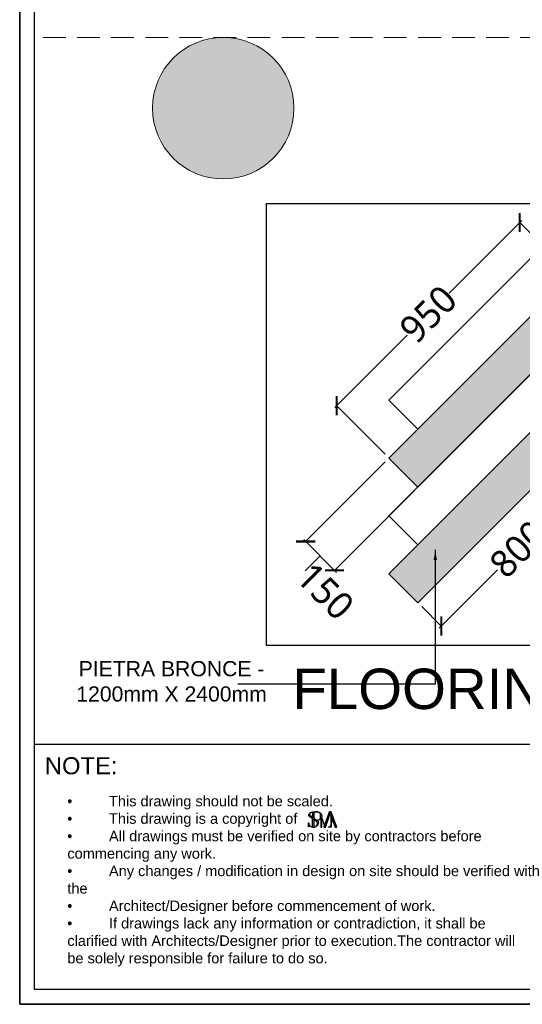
# Model space of a CAD drawing. Header units: millimetres. Extents: x 502444 to 745500, y -417645 to -375189.
# Tile 20 of 208: x 534303 to 539280, y -393956 to -384213. Entities that reach past the tile are written whole.
import ezdxf

# ---------------------------------------------------------------- set-up
doc = ezdxf.new("R2010")
doc.units = ezdxf.units.MM
doc.linetypes.add('DASHED', pattern=[0.75, 0.5, -0.25])
doc.layers.get('Defpoints').update_dxf_attribs({"color": 251})
for name, color, linetype, lineweight in [('0FM-WS-TEXT', 7, 'Continuous', 25), ('G-ANNO-DIMS', 111, 'Continuous', 9), ('G-ANNO-TEXT', 231, 'Continuous', 9), ('S-COLS', 52, 'Continuous', 9), ('Text', 7, 'Continuous', 25), ('Wall New', 1, 'Continuous', 50)]:
    doc.layers.add(name, color=color, linetype=linetype, lineweight=lineweight)
doc.layers.add('DIMENSIONS', color=7, linetype='Continuous', lineweight=25, true_color=0xcc0000)
doc.styles.add('ARIAL', font='arial.ttf')
doc.styles.add('Arial_B_4', font='arialbd.ttf', dxfattribs={"height": 800})
doc.styles.add('RS75', font='@Malgun Gothic', dxfattribs={"height": 75})
doc.dimstyles.new('DIM', dxfattribs={"dimtxt": 100, "dimasz": 50, "dimexe": 0, "dimexo": 20, "dimgap": 0, "dimtad": 0, "dimdec": 0, "dimrnd": 5, "dimzin": 0, "dimdsep": 46, "dimtxsty": 'Standard', "dimblk": 'OBLIQUE', "dimcen": 0, "dimdle": 10, "dimadec": 4, "dimazin": 0, "dimtfac": 1, "dimtdec": 0, "dimtofl": 0, "dimtmove": 1, "dimatfit": 3, "dimfxl": 1, "dimtolj": 1, "dimtzin": 0, "dimarcsym": 0})
doc.dimstyles.get("Standard").update_dxf_attribs({"dimtxt": 0.18, "dimasz": 0.18, "dimexe": 0.18, "dimexo": 0.0625, "dimgap": 0.09, "dimtad": 0, "dimtih": 1, "dimtoh": 1, "dimdec": 4, "dimzin": 0, "dimdsep": 46, "dimtxsty": 'Standard', "dimcen": 0.09, "dimadec": 0, "dimazin": 0, "dimtfac": 1, "dimtdec": 4, "dimtofl": 0, "dimtmove": 0, "dimatfit": 3, "dimfxl": 1, "dimtolj": 1, "dimtzin": 0, "dimarcsym": 0})

# ---------------------------------------------------------------- blocks, each defined once
blk = doc.blocks.new('logo')
at = {"layer": 'Wall New'}
h = blk.add_hatch(color=7, dxfattribs=at)
h.dxf.hatch_style = 1
edge = h.paths.add_edge_path()
edge.add_spline(control_points=[(65926.32732787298, -4520.094032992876), (65926.1228509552, -4519.88899023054), (65924.3385281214, -4518.183820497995), (65919.54680315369, -4515.182403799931), (65911.55111347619, -4509.614694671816), (65903.25496574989, -4503.348192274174), (65895.79311485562, -4499.10011948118), (65893.55091115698, -4494.881910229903), (65893.54196151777, -4492.071246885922), (65894.92808825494, -4489.731452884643), (65896.12217980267, -4488.297914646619), (65896.67030885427, -4487.639871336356)], knot_values=[0, 0, 0, 0, 0.867858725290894, 7.401282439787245, 16.84919293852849, 30.07839875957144, 38.91655751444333, 41.68812970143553, 43.97194689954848, 47.01151844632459, 49.590735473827, 49.590735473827, 49.590735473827, 49.590735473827], degree=3, periodic=0)
edge.add_spline(control_points=[(65896.67030885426, -4487.639871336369), (65895.92114814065, -4488.165959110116), (65893.8028151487, -4489.870670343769), (65891.35862709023, -4492.807859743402), (65890.06492843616, -4496.706629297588), (65889.90602339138, -4500.58724637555), (65893.86920417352, -4504.223637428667), (65899.16805926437, -4508.363811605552), (65907.17849125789, -4513.833384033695), (65915.43403955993, -4518.995131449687), (65922.35502716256, -4524.055133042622), (65926.76506230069, -4528.964500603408), (65927.36107414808, -4534.817846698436), (65925.8635055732, -4540.194380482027), (65922.60699536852, -4544.541443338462), (65919.71695260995, -4546.410011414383), (65918.29826566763, -4547.023579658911), (65918.27821879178, -4547.032193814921)], knot_values=[50.48678172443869, 50.48678172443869, 50.48678172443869, 50.48678172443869, 53.20760084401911, 58.5349938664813, 61.6369995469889, 65.56471417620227, 69.20875779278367, 76.89681575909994, 86.16477467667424, 98.12987605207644, 106.0842714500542, 112.0372464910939, 117.1298886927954, 122.963482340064, 128.467721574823, 133.031523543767, 133.0968729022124, 133.0968729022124, 133.0968729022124, 133.0968729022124], weights=[1, 1, 1, 1, 1, 1, 1, 1, 1, 1, 1, 1, 1, 1, 1, 1, 1, 1], degree=3, periodic=0)
edge.add_spline(control_points=[(65918.27821879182, -4547.032193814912), (65918.99569904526, -4546.806679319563), (65920.83715103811, -4546.227884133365), (65923.71842912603, -4544.578977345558), (65926.7764144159, -4542.078668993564), (65929.39307902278, -4538.740599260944), (65930.6263412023, -4535.02370299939), (65931.04522361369, -4531.116775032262), (65930.8020001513, -4527.156352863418), (65929.02379137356, -4523.240054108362), (65927.2905837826, -4521.05995449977), (65926.32732787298, -4520.094032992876)], knot_values=[49.590735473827, 49.590735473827, 49.590735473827, 49.590735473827, 51.84319754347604, 55.37180156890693, 59.46141335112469, 63.65059152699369, 67.90451495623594, 71.00000374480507, 75.43421065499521, 79.60582464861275, 83.69415918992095, 83.69415918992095, 83.69415918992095, 83.69415918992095], degree=3, periodic=0)
edge = h.paths.add_edge_path()
edge.add_spline(control_points=[(65911.15706209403, -4483.714697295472), (65909.66705064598, -4483.714697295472), (65908.17703919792, -4483.714697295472), (65906.68702774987, -4483.714697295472)], knot_values=[7.51567503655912, 7.51567503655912, 7.51567503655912, 7.51567503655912, 11.98570938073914, 11.98570938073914, 11.98570938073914, 11.98570938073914], weights=[1, 1, 1, 1], degree=3, periodic=0)
edge.add_spline(control_points=[(65906.68702774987, -4483.714697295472), (65906.68702774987, -4490.752476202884), (65906.68702774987, -4497.790255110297), (65906.68702774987, -4504.82803401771)], knot_values=[6.51567503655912, 6.51567503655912, 6.51567503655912, 6.51567503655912, 7.51567503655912, 7.51567503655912, 7.51567503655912, 7.51567503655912], weights=[1, 1, 1, 1], degree=3, periodic=0)
edge.add_spline(control_points=[(65906.68702774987, -4504.82803401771), (65907.7610623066, -4505.584761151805), (65908.81980067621, -4506.349529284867), (65910.30172647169, -4507.426266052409), (65910.72951816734, -4507.737715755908), (65911.15706209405, -4508.048751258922)], knot_values=[1, 1, 1, 1, 4.920055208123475, 4.920055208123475, 6.51567503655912, 6.51567503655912, 6.51567503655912, 6.51567503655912], weights=[1, 1, 1, 1, 1, 1], degree=3, periodic=0)
edge.add_spline(control_points=[(65911.15706209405, -4508.048751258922), (65911.15706209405, -4499.937399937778), (65911.15706209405, -4491.826048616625), (65911.15706209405, -4483.714697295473)], knot_values=[0, 0, 0, 0, 1, 1, 1, 1], weights=[1, 1, 1, 1], degree=3, periodic=0)
edge = h.paths.add_edge_path()
edge.add_spline(control_points=[(65926.32732787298, -4520.094032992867), (65928.14327062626, -4519.864546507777), (65931.86601940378, -4519.394090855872), (65937.33780130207, -4516.948838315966), (65941.65530810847, -4512.901152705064), (65945.38716069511, -4507.704936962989), (65946.65059045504, -4501.28148697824), (65944.79144368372, -4495.055523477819), (65941.40787851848, -4490.274369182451), (65936.66029614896, -4486.676563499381), (65931.87478668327, -4484.349004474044), (65928.49271372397, -4483.882319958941), (65927.27794859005, -4483.714697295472)], knot_values=[28.10659587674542, 28.10659587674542, 28.10659587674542, 28.10659587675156, 33.58032347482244, 39.32793679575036, 45.72688672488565, 51.12485412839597, 58.33784476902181, 64.40102770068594, 70.15272062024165, 75.6086114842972, 82.14980521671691, 85.81611139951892, 85.81611139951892, 85.81611139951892, 85.81611139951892], weights=[1, 1, 1, 1, 1, 1, 1, 1, 1, 1, 1, 1, 1], degree=3, periodic=0)
edge.add_spline(control_points=[(65927.27794859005, -4483.714697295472), (65928.17363530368, -4483.993565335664), (65930.36068687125, -4484.674494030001), (65934.01291733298, -4486.583985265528), (65937.5791297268, -4489.345575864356), (65940.13153193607, -4494.178919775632), (65940.50509810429, -4500.222536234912), (65940.47639201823, -4506.385122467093), (65939.47854824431, -4511.955339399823), (65935.97118947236, -4516.407761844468), (65931.20475309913, -4519.054080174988), (65927.61298398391, -4519.819908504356), (65926.32732787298, -4520.094032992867)], knot_values=[85.81611139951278, 85.81611139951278, 85.81611139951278, 85.81611139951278, 88.62523408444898, 92.675313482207, 98.1508549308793, 101.8316851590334, 108.7094344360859, 115.9402996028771, 120.4648801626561, 125.325234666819, 132.3907371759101, 136.3297490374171, 136.3297490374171, 136.3297490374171, 136.3297490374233], weights=[1, 1, 1, 1, 1, 1, 1, 1, 1, 1, 1, 1, 1], degree=3, periodic=0)
edge = h.paths.add_edge_path()
edge.add_spline(control_points=[(65911.08688957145, -4548.543095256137), (65911.08688957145, -4538.253733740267), (65911.08688957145, -4527.964372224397), (65911.08688957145, -4517.675010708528)], knot_values=[6.314873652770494, 6.314873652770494, 6.314873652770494, 6.314873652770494, 7.314873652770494, 7.314873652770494, 7.314873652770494, 7.314873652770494], weights=[1, 1, 1, 1], degree=3, periodic=0)
edge.add_spline(control_points=[(65911.08688957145, -4517.675010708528), (65910.08407910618, -4517.023955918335), (65909.07580028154, -4516.374427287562), (65907.58323034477, -4515.407846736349), (65907.09994556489, -4515.093867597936), (65906.61685522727, -4514.778347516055)], knot_values=[1, 1, 1, 1, 4.595369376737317, 4.595369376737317, 6.314873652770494, 6.314873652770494, 6.314873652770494, 6.314873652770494], weights=[1, 1, 1, 1, 1, 1], degree=3, periodic=0)
edge.add_spline(control_points=[(65906.61685522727, -4514.778347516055), (65906.61685522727, -4525.950102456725), (65906.61685522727, -4537.121857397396), (65906.61685522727, -4548.293612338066)], knot_values=[0, 0, 0, 0, 1, 1, 1, 1], weights=[1, 1, 1, 1], degree=3, periodic=0)
edge.add_spline(control_points=[(65906.61685522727, -4548.293612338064), (65907.00464915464, -4548.342551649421), (65908.49631665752, -4548.495169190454), (65909.98572179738, -4548.525759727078), (65911.0868895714, -4548.543095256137)], knot_values=[38.64654216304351, 38.64654216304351, 38.64654216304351, 38.64654216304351, 39.81212905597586, 43.11924199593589, 43.11924199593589, 43.11924199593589, 43.11924199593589], weights=[1, 1, 1, 1, 1], degree=3, periodic=0)
edge = h.paths.add_edge_path()
edge.add_spline(control_points=[(65897.79348206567, -4544.969844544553), (65897.52532202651, -4544.796118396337), (65896.04820641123, -4543.812354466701), (65893.46709142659, -4541.89074111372), (65891.46649840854, -4538.366520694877), (65889.99028359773, -4535.013483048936), (65889.74944239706, -4532.603148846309), (65889.6676251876, -4531.346926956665), (65889.6569317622, -4531.182740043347)], knot_values=[12.44897845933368, 12.44897845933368, 12.44897845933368, 12.44897845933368, 13.40008544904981, 17.7243823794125, 21.96377375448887, 25.36521328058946, 28.64998448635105, 29.14384819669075, 29.14384819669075, 29.14384819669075, 29.14384819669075], weights=[1, 1, 1, 1, 1, 1, 1, 1, 1], degree=3, periodic=0)
edge.add_spline(control_points=[(65889.6569317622, -4531.182740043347), (65889.4526859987, -4531.182740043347), (65889.24844023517, -4531.182740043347), (65889.04419447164, -4531.182740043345)], knot_values=[11.83624116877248, 11.83624116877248, 11.83624116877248, 11.83624116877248, 12.44897845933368, 12.44897845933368, 12.44897845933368, 12.44897845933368], weights=[1, 1, 1, 1], degree=3, periodic=0)
edge.add_spline(control_points=[(65889.04419447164, -4531.182740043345), (65889.04419447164, -4536.877253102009), (65889.04419447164, -4542.571766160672), (65889.04419447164, -4548.266279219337)], knot_values=[10.83624116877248, 10.83624116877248, 10.83624116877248, 10.83624116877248, 11.83624116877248, 11.83624116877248, 11.83624116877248, 11.83624116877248], weights=[1, 1, 1, 1], degree=3, periodic=0)
edge.add_spline(control_points=[(65889.04419447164, -4548.266279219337), (65889.24844023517, -4548.266279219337), (65889.4526859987, -4548.266279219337), (65889.6569317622, -4548.266279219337)], knot_values=[10.22350387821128, 10.22350387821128, 10.22350387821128, 10.22350387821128, 10.83624116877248, 10.83624116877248, 10.83624116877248, 10.83624116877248], weights=[1, 1, 1, 1], degree=3, periodic=0)
edge.add_spline(control_points=[(65889.6569317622, -4548.266279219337), (65889.83347909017, -4547.739648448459), (65890.25426248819, -4546.484475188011), (65891.58212756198, -4544.557764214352), (65894.13099015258, -4544.220281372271), (65896.18907932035, -4544.414592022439), (65897.364632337, -4544.821428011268), (65897.79348206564, -4544.969844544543)], knot_values=[0, 0, 0, 0, 1.678080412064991, 3.99954157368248, 6.506296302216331, 8.867441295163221, 10.22350387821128, 10.22350387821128, 10.22350387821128, 10.22350387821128], weights=[1, 1, 1, 1, 1, 1, 1, 1], degree=3, periodic=0)
edge = h.paths.add_edge_path()
edge.add_spline(control_points=[(65945.517516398, -4548.543095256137), (65945.51751639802, -4535.384023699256), (65945.51751639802, -4522.224952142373), (65945.51751639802, -4509.06588058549)], knot_values=[9.93112164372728, 9.93112164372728, 9.93112164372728, 9.93112164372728, 10.93112164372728, 10.93112164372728, 10.93112164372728, 10.93112164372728], weights=[1, 1, 1, 1], degree=3, periodic=0)
edge.add_spline(control_points=[(65945.51751639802, -4509.065880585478), (65945.05203890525, -4509.975354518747), (65944.50800626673, -4510.828885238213), (65943.47031053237, -4512.244242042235), (65942.99810929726, -4512.825395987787), (65942.0626877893, -4513.899088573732), (65941.59815929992, -4514.398435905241), (65941.11361179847, -4514.880069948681)], knot_values=[1, 1, 1, 1, 3.842019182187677, 3.842019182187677, 5.980474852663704, 5.980474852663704, 7.93112164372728, 7.93112164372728, 7.93112164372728, 7.93112164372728], weights=[1, 1, 1, 1, 1, 1, 1, 1], degree=3, periodic=0)
edge.add_spline(control_points=[(65941.11361179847, -4514.880069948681), (65941.11361179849, -4526.101078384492), (65941.11361179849, -4537.322086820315), (65941.11361179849, -4548.543095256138)], knot_values=[7.93112164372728, 7.93112164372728, 7.93112164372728, 7.93112164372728, 8.93112164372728, 8.93112164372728, 8.93112164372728, 8.93112164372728], weights=[1, 1, 1, 1], degree=3, periodic=0)
edge.add_spline(control_points=[(65941.11361179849, -4548.543095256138), (65942.58157999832, -4548.543095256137), (65944.04954819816, -4548.543095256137), (65945.517516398, -4548.543095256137)], knot_values=[8.93112164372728, 8.93112164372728, 8.93112164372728, 8.93112164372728, 9.93112164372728, 9.93112164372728, 9.93112164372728, 9.93112164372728], weights=[1, 1, 1, 1], degree=3, periodic=0)
h.paths.add_polyline_path([(65984.91565439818, -4483.714697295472), (65978.65695236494, -4483.714697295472, 0.3141900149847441), (65977.71864755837, -4484.368887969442), (65954.0674425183, -4548.543095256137), (65961.02334941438, -4548.543095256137)])
h.paths.add_polyline_path([(65986.1063843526, -4483.714697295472), (65986.1063843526, -4502.120993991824), (66002.9347906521, -4548.543095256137), (66009.60722965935, -4548.543095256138)])
edge = h.paths.add_edge_path()
edge.add_spline(control_points=[(65984.91565439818, -4539.499142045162), (65984.71275300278, -4539.990887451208), (65983.98333063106, -4541.758692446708), (65982.43184989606, -4544.703680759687), (65978.81295694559, -4547.223003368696), (65976.04276459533, -4548.071853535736), (65974.55115696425, -4548.52891616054)], knot_values=[1, 1, 1, 1, 2.599130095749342, 6.748808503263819, 10.75272234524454, 15.42372173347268, 15.42372173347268, 15.42372173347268, 15.42372173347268], weights=[1, 1, 1, 1, 1, 1, 1], degree=3, periodic=0)
edge.add_spline(control_points=[(65974.55115696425, -4548.52891616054), (65978.00598944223, -4548.52891616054), (65981.4608219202, -4548.52891616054), (65984.91565439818, -4548.52891616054)], knot_values=[0.1030468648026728, 0.1030468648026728, 0.1030468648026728, 0.1030468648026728, 0.9999999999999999, 0.9999999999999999, 0.9999999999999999, 0.9999999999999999], weights=[1, 1, 1, 1], degree=3, periodic=0)
edge.add_line((65984.91565439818, -4548.52891616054), (65984.91565439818, -4539.499142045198))
at = {"layer": 'Text'}
blk.add_line((65986.1063843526, -4525.915012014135), (65994.73191813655, -4525.915012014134), dxfattribs=at)
blk.add_lwpolyline([(65984.91565439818, -4483.714697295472), (65978.65695236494, -4483.714697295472, 0.3141900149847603), (65977.71864755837, -4484.368887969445), (65954.0674425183, -4548.543095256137), (65961.02334941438, -4548.543095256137), (65984.91565439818, -4483.714697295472), (65984.91565439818, -4548.543095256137)], format="xyb", dxfattribs=at)
blk.add_lwpolyline([(65986.1063843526, -4502.120993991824), (66002.9347906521, -4548.543095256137), (66009.60722965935, -4548.543095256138), (65986.1063843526, -4483.714697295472), (65986.1063843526, -4548.543095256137)], dxfattribs=at)
for points, knots in [([(65897.79348206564, -4544.969844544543), (65897.364632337, -4544.821428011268), (65896.18907932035, -4544.414592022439), (65894.13099015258, -4544.220281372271), (65891.58212756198, -4544.557764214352), (65890.25426248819, -4546.484475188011), (65889.83347909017, -4547.739648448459), (65889.6569317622, -4548.266279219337), (65889.4526859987, -4548.266279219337), (65889.24844023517, -4548.266279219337), (65889.04419447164, -4548.266279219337), (65889.04419447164, -4542.571766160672), (65889.04419447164, -4536.877253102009), (65889.04419447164, -4531.182740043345), (65889.24844023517, -4531.182740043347), (65889.4526859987, -4531.182740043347), (65889.6569317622, -4531.182740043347), (65889.6676251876, -4531.346926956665), (65889.74944239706, -4532.603148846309), (65889.99028359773, -4535.013483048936), (65891.46649840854, -4538.366520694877), (65893.46709142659, -4541.89074111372), (65897.32712590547, -4544.764496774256), (65901.91570660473, -4547.517138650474), (65906.99685920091, -4548.480432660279), (65910.17513324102, -4548.529156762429), (65911.37099373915, -4548.547489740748), (65911.93215329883, -4548.49033947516), (65914.30047313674, -4548.249142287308), (65918.1799144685, -4547.403789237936), (65922.60699536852, -4544.541443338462), (65925.8635055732, -4540.194380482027), (65927.36107414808, -4534.817846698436), (65926.76506230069, -4528.964500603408), (65922.35502716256, -4524.055133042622), (65915.43403955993, -4518.995131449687), (65907.17849125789, -4513.833384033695), (65899.16805926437, -4508.363811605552), (65893.86920417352, -4504.223637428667), (65889.90602339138, -4500.58724637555), (65890.06492843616, -4496.706629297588), (65891.35862709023, -4492.807859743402), (65895.08145327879, -4488.334126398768), (65900.64695517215, -4485.044764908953), (65905.06251132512, -4484.072427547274), (65906.68702774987, -4483.714697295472)], [0, 0, 0, 0, 1.356062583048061, 3.717207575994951, 6.223962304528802, 8.545423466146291, 10.22350387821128, 10.22350387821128, 10.22350387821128, 10.83624116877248, 10.83624116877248, 10.83624116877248, 11.83624116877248, 11.83624116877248, 11.83624116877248, 12.44897845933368, 12.44897845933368, 12.44897845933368, 12.94284216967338, 16.22761337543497, 19.62905290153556, 23.86844427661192, 28.19274120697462, 33.85834455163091, 39.81212905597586, 43.40365804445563, 43.40365804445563, 43.40365804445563, 45.09744699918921, 50.55213108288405, 55.11593305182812, 60.6201722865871, 66.45376593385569, 71.54640813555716, 77.49938317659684, 85.45377857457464, 97.41887994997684, 106.6868388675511, 114.3748968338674, 118.0189404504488, 121.9466550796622, 125.0486607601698, 130.376053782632, 138.9299321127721, 143.9086917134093, 143.9086917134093, 143.9086917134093, 143.9086917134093]), ([(65911.15706209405, -4483.714697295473), (65911.15706209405, -4491.826048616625), (65911.15706209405, -4499.937399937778), (65911.15706209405, -4508.048751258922), (65910.72951816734, -4507.737715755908), (65910.30172647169, -4507.426266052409), (65908.81980067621, -4506.349529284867), (65907.7610623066, -4505.584761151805), (65906.68702774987, -4504.82803401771), (65906.68702774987, -4497.790255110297), (65906.68702774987, -4490.752476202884), (65906.68702774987, -4483.714697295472), (65913.55066802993, -4483.714697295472), (65920.41430830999, -4483.714697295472), (65927.27794859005, -4483.714697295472), (65928.49271372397, -4483.882319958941), (65931.87478668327, -4484.349004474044), (65936.66029614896, -4486.676563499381), (65941.40787851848, -4490.274369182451), (65944.79144368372, -4495.055523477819), (65946.65059045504, -4501.28148697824), (65945.38716069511, -4507.704936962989), (65941.65530810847, -4512.901152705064), (65937.33780130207, -4516.948838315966), (65931.86601940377, -4519.394090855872), (65928.14327062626, -4519.864546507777), (65926.32732787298, -4520.094032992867), (65927.61298398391, -4519.819908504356), (65931.20475309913, -4519.054080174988), (65935.97118947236, -4516.407761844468), (65939.47854824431, -4511.955339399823), (65940.47639201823, -4506.385122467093), (65940.50509810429, -4500.222536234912), (65940.13153193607, -4494.178919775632), (65937.5791297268, -4489.345575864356), (65934.01291733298, -4486.583985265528), (65930.36068687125, -4484.674494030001), (65928.17363530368, -4483.993565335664), (65927.27794859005, -4483.714697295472), (65923.84612845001, -4483.714697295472), (65920.41430830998, -4483.714697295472), (65916.98248816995, -4483.714697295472)], [0, 0, 0, 0, 1, 1, 1, 2.595619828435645, 2.595619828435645, 6.51567503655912, 6.51567503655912, 6.51567503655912, 7.51567503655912, 7.51567503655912, 7.51567503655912, 28.10659587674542, 28.10659587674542, 28.10659587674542, 31.77290205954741, 38.31409579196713, 43.76998665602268, 49.52167957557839, 55.58486250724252, 62.79785314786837, 68.19582055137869, 74.59477048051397, 80.3423838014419, 85.81611139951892, 85.81611139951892, 85.81611139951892, 89.75512326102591, 96.82062577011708, 101.68098027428, 106.205560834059, 113.4364260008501, 120.3141752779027, 123.9950055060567, 129.470546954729, 133.5206263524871, 136.3297490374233, 136.3297490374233, 136.3297490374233, 137.3297490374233, 137.3297490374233, 137.3297490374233, 137.3297490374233]), ([(65906.61685522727, -4548.293612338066), (65906.61685522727, -4537.121857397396), (65906.61685522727, -4525.950102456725), (65906.61685522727, -4514.778347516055), (65907.09994556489, -4515.093867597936), (65907.58323034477, -4515.407846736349), (65909.07580028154, -4516.374427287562), (65910.08407910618, -4517.023955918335), (65911.08688957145, -4517.675010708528), (65911.08688957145, -4527.964372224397), (65911.08688957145, -4538.253733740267), (65911.08688957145, -4548.543095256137)], [0, 0, 0, 0, 1, 1, 1, 2.719504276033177, 2.719504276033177, 6.314873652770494, 6.314873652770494, 6.314873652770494, 7.314873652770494, 7.314873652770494, 7.314873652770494, 7.314873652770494]), ([(65957.16600532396, -4540.13558234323), (65953.28317568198, -4529.779015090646), (65949.40034604, -4519.422447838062), (65945.51751639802, -4509.065880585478), (65945.05203890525, -4509.975354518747), (65944.50800626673, -4510.828885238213), (65943.47031053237, -4512.244242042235), (65942.99810929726, -4512.825395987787), (65942.0626877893, -4513.899088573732), (65941.59815929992, -4514.398435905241), (65941.11361179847, -4514.880069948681), (65941.11361179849, -4526.101078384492), (65941.11361179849, -4537.322086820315), (65941.11361179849, -4548.543095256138), (65942.58157999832, -4548.543095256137), (65944.04954819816, -4548.543095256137), (65945.517516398, -4548.543095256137), (65945.51751639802, -4535.384023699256), (65945.51751639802, -4522.224952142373), (65945.51751639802, -4509.06588058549)], [0, 0, 0, 0, 1, 1, 1, 3.842019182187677, 3.842019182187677, 5.980474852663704, 5.980474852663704, 7.93112164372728, 7.93112164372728, 7.93112164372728, 8.93112164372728, 8.93112164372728, 8.93112164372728, 9.93112164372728, 9.93112164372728, 9.93112164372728, 10.93112164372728, 10.93112164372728, 10.93112164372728, 10.93112164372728]), ([(65986.10638435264, -4548.52891616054), (65982.25464188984, -4548.52891616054), (65978.40289942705, -4548.52891616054), (65974.55115696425, -4548.52891616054), (65976.04276459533, -4548.071853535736), (65978.81295694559, -4547.223003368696), (65982.43184989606, -4544.703680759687), (65983.98333063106, -4541.758692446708), (65984.71275300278, -4539.990887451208), (65984.91565439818, -4539.499142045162)], [0, 0, 0, 0, 1, 1, 1, 5.670999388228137, 9.674913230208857, 13.82459163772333, 15.42372173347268, 15.42372173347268, 15.42372173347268, 15.42372173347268])]:
    blk.add_open_spline(points, degree=3, knots=knots, dxfattribs=at)
blk.add_spline([(65896.67030885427, -4487.639871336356), (65895.06986562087, -4489.66247904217), (65893.71573726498, -4492.383752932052), (65893.71573726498, -4494.667570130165), (65894.90604788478, -4497.170522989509), (65901.80429062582, -4502.695674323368), (65912.62742102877, -4510.303021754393), (65920.40413111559, -4515.668261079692), (65925.69999214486, -4519.494418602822), (65928.86516979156, -4523.308275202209), (65930.5239822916, -4527.135899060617), (65930.92594637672, -4531.551849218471), (65930.57451732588, -4534.62732454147), (65929.16774830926, -4538.641906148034), (65926.64920853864, -4541.989468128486), (65923.50087590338, -4544.599626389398), (65920.40728955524, -4546.296909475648), (65918.27821879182, -4547.032193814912)], degree=3, dxfattribs=at)
blk = doc.blocks.new('sheet format horizontal')
at = {"layer": 'Text'}
blk.add_line((66762.25933642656, -4420.849678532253), (65217.44054091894, -4420.849678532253), dxfattribs=at)
for points in [[(66770.90544657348, -4572.608624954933), (66770.90544657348, -3464.929904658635), (65208.79443077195, -3464.929904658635), (65208.79443077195, -4572.608624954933)], [(66770.90544657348, -4572.608624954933), (65208.79443077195, -4572.608624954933), (65208.79443077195, -3464.929904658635), (66770.90544657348, -3464.929904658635)], [(65217.44054091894, -3473.576014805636), (66762.2593364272, -3473.576014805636), (66762.2593364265, -4563.962514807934), (65217.44054091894, -4563.962514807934)]]:
    blk.add_lwpolyline(points, close=True, dxfattribs=at)
at = {"layer": 'Wall New', "xscale": 0.1367789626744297, "yscale": 0.1367789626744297, "zscale": 0.1367789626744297}
blk.add_blockref('logo', (56365.39050921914, -3846.95104330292), dxfattribs=at)
at = {"layer": 'Text', "insert": (65223.51726983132, -4428.303669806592), "char_height": 9.943216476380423, "width": 174.5199539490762, "attachment_point": 1, "style": 'ARIAL'}
blk.add_mtext('{\\fArial|b0|i0|c0|p34;NOTE:}', dxfattribs=at)
at = {"layer": 'Text', "insert": (65236.65204015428, -4450.882075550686), "char_height": 6.112949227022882, "width": 266.6739181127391, "attachment_point": 1}
blk.add_mtext('\\pxi-0.00088,l0.00088,t0.11563;{\\fSymbol|b0|i0|c2|p18;·^I}{\\fArial|b0|i0|c0|p34;This drawing should not be scaled.\\P{\\fSymbol|b0|i0|c2|p18;·^I}This drawing is a copyright of \\P{\\fSymbol|b0|i0|c2|p18;·^I}All drawings must be verified on site by contractors before commencing any work.\\P{\\fSymbol|b0|i0|c2|p18;·^I}Any changes / modification in design on site should be verified with the \\P{\\fSymbol|b0|i0|c2|p18;·^I}Architect/Designer before commencement of work.\\P{\\fSymbol|b0|i0|c2|p18;·^I}If drawings lack any information or contradiction, it shall be clarified with Architects/Designer prior to execution.The contractor will be solely responsible for failure to do so.}', dxfattribs=at)
blk = doc.blocks.new('_ArchTick')
at = {"color": 0, "linetype": 'ByBlock', "const_width": 0.15}
blk.add_lwpolyline([(-0.5, -0.5), (0.5, 0.5)], dxfattribs=at)
blk = doc.blocks.new('*D66')
at = {"layer": 'Defpoints', "color": 0, "ltscale": 250, "transparency": 16777216}
for p in [(549326.0951096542, -389151.2925955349), (549517.9626061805, -389343.1600920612, 1.00953911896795e-09), (548846.2111640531, -390014.9115341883, 1.00953911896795e-09)]:
    blk.add_point(p, dxfattribs=at)
at = {"layer": 'DIMENSIONS', "color": 0, "lineweight": -2, "ltscale": 250, "transparency": 16777216}
for p, q in [((549333.166177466, -389144.221527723), (549067.0528818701, -389410.3348233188)), ((549503.8204705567, -389329.0179564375), (549326.0951096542, -389151.2925955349)), ((548647.2725997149, -389830.1151054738), (548913.3858953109, -389564.001809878)), ((548832.0690284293, -390000.7693985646), (548654.3436675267, -389823.044037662))]:
    blk.add_line(p, q, dxfattribs=at)
at = {"layer": 'DIMENSIONS', "color": 0, "lineweight": -2, "ltscale": 250, "transparency": 16777216, "xscale": 50, "yscale": 50, "zscale": 50}
for p, rotation in [((549326.0951096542, -389151.2925955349), 44.99999999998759), ((548654.3436675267, -389823.044037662), 224.9999999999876)]:
    blk.add_blockref('_ArchTick', p, dxfattribs=dict(at, rotation=rotation))
at = {"layer": 'DIMENSIONS', "color": 0, "ltscale": 250, "transparency": 16777216, "insert": (548990.2193885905, -389487.1683165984), "char_height": 75, "attachment_point": 5, "rotation": 44.99999999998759, "style": 'RS75'}
blk.add_mtext('\\A1;{\\H1.3333x;950}', dxfattribs=at)
blk = doc.blocks.new('*D67')
at = {"layer": 'Defpoints', "color": 0, "ltscale": 250, "transparency": 16777216}
for p in [(548846.1669698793, -390014.8673400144), (548952.2771812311, -390120.9775513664, 1.00953911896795e-09), (548646.4770393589, -390426.7776932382)]:
    blk.add_point(p, dxfattribs=at)
at = {"layer": 'DIMENSIONS', "color": 0, "lineweight": -2, "ltscale": 250, "transparency": 16777216}
for p, q in [((548832.0248342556, -390029.0094756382), (548540.3668280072, -390320.6674818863)), ((548938.1350456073, -390135.1196869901), (548646.4770393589, -390426.7776932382)), ((548533.2957601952, -390313.5964140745), (548653.5481071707, -390433.8487610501)), ((548593.421933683, -390373.7225875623), (548538.3378318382, -390428.8066894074))]:
    blk.add_line(p, q, dxfattribs=at)
at = {"layer": 'DIMENSIONS', "color": 0, "lineweight": -2, "ltscale": 250, "transparency": 16777216, "xscale": 50, "yscale": 50, "zscale": 50}
for p, rotation in [((548540.3668280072, -390320.6674818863), 134.9999999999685), ((548646.4770393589, -390426.7776932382), 314.9999999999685)]:
    blk.add_blockref('_ArchTick', p, dxfattribs=dict(at, rotation=rotation))
at = {"layer": 'DIMENSIONS', "color": 0, "ltscale": 250, "transparency": 16777216, "insert": (548612.3612223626, -390502.8300799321), "char_height": 75, "attachment_point": 5, "rotation": 314.99999999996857, "style": 'RS75'}
blk.add_mtext('\\A1;{\\H1.3333x;150}', dxfattribs=at)
blk = doc.blocks.new('*D68')
at = {"layer": 'Defpoints', "color": 0, "ltscale": 250, "transparency": 16777216}
for p in [(549411.8965890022, -389661.3581435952, 1.00953911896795e-09), (550030.6150225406, -390174.0105599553), (549977.5820139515, -390227.0435685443, 1.00953911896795e-09)]:
    blk.add_point(p, dxfattribs=at)
at = {"layer": 'DIMENSIONS', "color": 0, "lineweight": -2, "ltscale": 250, "transparency": 16777216}
for p, q in [((549426.038724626, -389647.2160079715), (549464.9295975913, -389608.3251350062)), ((549457.8585297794, -389601.2540671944), (549670.9147988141, -389814.3103362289)), ((550037.6860903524, -390181.0816277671), (549824.6298213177, -389968.0253587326)), ((549991.7241495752, -390212.9014329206), (550030.6150225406, -390174.0105599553))]:
    blk.add_line(p, q, dxfattribs=at)
at = {"layer": 'DIMENSIONS', "color": 0, "lineweight": -2, "ltscale": 250, "transparency": 16777216, "xscale": 50, "yscale": 50, "zscale": 50}
for p, rotation in [((549464.9295975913, -389608.3251350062), 135.0000000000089), ((550030.6150225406, -390174.0105599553), 315.0000000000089)]:
    blk.add_blockref('_ArchTick', p, dxfattribs=dict(at, rotation=rotation))
at = {"layer": 'DIMENSIONS', "color": 0, "ltscale": 250, "transparency": 16777216, "insert": (549747.7723100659, -389891.1678474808), "char_height": 75, "attachment_point": 5, "rotation": 315.00000000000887, "style": 'RS75'}
blk.add_mtext('\\A1;{\\H1.3333x;800}', dxfattribs=at)
blk = doc.blocks.new('*D69')
at = {"layer": 'Defpoints', "color": 0, "ltscale": 250, "transparency": 16777216}
for p in [(549517.9626061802, -389979.5561951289, 1.00953911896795e-09), (550083.6480311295, -390545.2416200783, 1.00953911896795e-09), (550004.0078544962, -390624.8817967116)]:
    blk.add_point(p, dxfattribs=at)
at = {"layer": 'DIMENSIONS', "color": 0, "lineweight": -2, "ltscale": 250, "transparency": 16777216}
for p, q in [((549503.8204705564, -389993.6983307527), (549438.3224295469, -390059.1963717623)), ((549431.251361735, -390052.1253039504), (549644.3076307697, -390265.1815729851)), ((550011.078922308, -390631.9528645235), (549798.0226532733, -390418.8965954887)), ((550069.5058955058, -390559.383755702), (550004.0078544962, -390624.8817967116))]:
    blk.add_line(p, q, dxfattribs=at)
at = {"layer": 'DIMENSIONS', "color": 0, "lineweight": -2, "ltscale": 250, "transparency": 16777216, "xscale": 50, "yscale": 50, "zscale": 50}
for p, rotation in [((549438.3224295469, -390059.1963717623), 135), ((550004.0078544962, -390624.8817967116), 315)]:
    blk.add_blockref('_ArchTick', p, dxfattribs=dict(at, rotation=rotation))
at = {"layer": 'DIMENSIONS', "color": 0, "ltscale": 250, "transparency": 16777216, "insert": (549721.1651420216, -390342.0390842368), "char_height": 75, "attachment_point": 5, "rotation": 315, "style": 'RS75'}
blk.add_mtext('\\A1;{\\H1.3333x;800}', dxfattribs=at)
blk = doc.blocks.new('*D72')
at = {"layer": 'Defpoints', "color": 0, "ltscale": 250, "transparency": 16777216}
for p in [(549517.9184120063, -389979.6003893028), (548952.277181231, -390545.2416200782, 1.00953911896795e-09), (549037.9413243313, -390630.9057631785)]:
    blk.add_point(p, dxfattribs=at)
at = {"layer": 'DIMENSIONS', "color": 0, "lineweight": -2, "ltscale": 250, "transparency": 16777216}
for p, q in [((549532.0605476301, -389993.7425249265), (549603.5825551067, -390065.2645324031)), ((549610.6536229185, -390058.1934645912), (549397.6194509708, -390271.227636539)), ((549030.8702565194, -390637.9768309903), (549243.9044284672, -390424.9426590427)), ((548966.4193168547, -390559.3837557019), (549037.9413243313, -390630.9057631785))]:
    blk.add_line(p, q, dxfattribs=at)
at = {"layer": 'DIMENSIONS', "color": 0, "lineweight": -2, "ltscale": 250, "transparency": 16777216, "xscale": 50, "yscale": 50, "zscale": 50}
for p, rotation in [((549603.5825551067, -390065.2645324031), 45), ((549037.9413243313, -390630.9057631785), 225)]:
    blk.add_blockref('_ArchTick', p, dxfattribs=dict(at, rotation=rotation))
at = {"layer": 'DIMENSIONS', "color": 0, "ltscale": 250, "transparency": 16777216, "insert": (549320.7619397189, -390348.0851477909), "char_height": 75, "attachment_point": 5, "rotation": 45, "style": 'RS75'}
blk.add_mtext('\\A1;{\\H1.3333x;800}', dxfattribs=at)
blk = doc.blocks.new('*D70')
at = {"layer": 'Defpoints', "color": 0, "ltscale": 250, "transparency": 16777216}
for p in [(549517.9626061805, -389343.1600920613, 1.00953911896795e-09), (550353.7844876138, -389858.1781807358), (550175.5935191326, -390029.0320633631)]:
    blk.add_point(p, dxfattribs=at)
at = {"layer": 'DIMENSIONS', "color": 0, "lineweight": -2, "ltscale": 250, "transparency": 16777216}
for p, q in [((549532.3988270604, -389329.3182884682), (549696.1535746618, -389172.306209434)), ((549689.2326728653, -389165.0880989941), (549949.767226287, -389436.8109517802)), ((550360.7053894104, -389865.3962911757), (550100.1708359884, -389593.6734383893)), ((550190.0297400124, -390015.19025977), (550353.7844876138, -389858.1781807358))]:
    blk.add_line(p, q, dxfattribs=at)
at = {"layer": 'DIMENSIONS', "color": 0, "lineweight": -2, "ltscale": 250, "transparency": 16777216, "xscale": 50, "yscale": 50, "zscale": 50}
for p, rotation in [((549696.1535746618, -389172.306209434), 133.7957932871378), ((550353.7844876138, -389858.1781807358), 313.7957932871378)]:
    blk.add_blockref('_ArchTick', p, dxfattribs=dict(at, rotation=rotation))
at = {"layer": 'DIMENSIONS', "color": 0, "ltscale": 250, "transparency": 16777216, "insert": (550024.9690311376, -389515.2421950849), "char_height": 75, "attachment_point": 5, "rotation": 313.7957932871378, "style": 'RS75'}
blk.add_mtext('\\A1;{\\H1.3333x;950}', dxfattribs=at)
blk = doc.blocks.new('WFWGRG')
at = {"layer": '0FM-WS-TEXT', "true_color": 0x5a422b}
h = blk.add_hatch(color=49, dxfattribs=at)
h.dxf.hatch_style = 1
h.paths.add_polyline_path([(549517.9626061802, -389343.1600920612), (549411.8965890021, -389449.2261092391), (549977.5820139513, -390014.9115341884), (550083.6480311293, -389908.8455170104)])
h.paths.add_polyline_path([(549517.9626061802, -389555.2921264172), (549411.8965890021, -389449.2261092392), (548952.2771812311, -389908.8455170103), (548846.2111640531, -390014.9115341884), (548952.2771812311, -390120.9775513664)])
h.paths.add_polyline_path([(549517.9626061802, -389979.5561951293), (549411.8965890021, -389873.4901779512), (548952.2771812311, -390333.1095857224), (548846.2111640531, -390439.1756029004), (548952.2771812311, -390545.2416200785)])
h.paths.add_polyline_path([(549517.9626061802, -389767.4241607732), (549411.8965890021, -389873.4901779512), (549977.5820139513, -390439.1756029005), (550083.6480311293, -390333.1095857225)])
h = blk.add_hatch(color=49, dxfattribs=at)
h.dxf.hatch_style = 1
h.paths.add_polyline_path([(550175.5935191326, -390241.1640977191), (549977.5820139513, -390439.1756029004), (550083.6480311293, -390545.2416200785), (550175.5935191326, -390453.2961320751)])
h.paths.add_polyline_path([(550175.5935191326, -389816.9000290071), (550083.6480311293, -389908.8455170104), (549977.5820139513, -390014.9115341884), (550083.6480311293, -390120.9775513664), (550175.5935191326, -390029.0320633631)])
at = {"layer": '0FM-WS-TEXT', "color": 252, "true_color": 0x939598}
blk.add_line((550175.5935191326, -389590.1531801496), (550175.5935191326, -390542.8600561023), dxfattribs=at)
at = {"layer": '0FM-WS-TEXT', "elevation": 1.00953911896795e-09}
for points in [[(549977.5820139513, -389802.7794998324), (550083.6480311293, -389696.7134826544), (549517.9626061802, -389131.0280577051), (549411.8965890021, -389237.0940748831)], [(548952.2771812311, -389908.8455170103), (548846.2111640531, -389802.7794998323), (549411.8965890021, -389237.094074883), (549517.9626061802, -389343.160092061)], [(549977.5820139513, -390014.9115341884), (550083.6480311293, -389908.8455170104), (549517.9626061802, -389343.1600920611), (549411.8965890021, -389449.2261092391)], [(548952.2771812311, -390120.9775513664), (548846.2111640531, -390014.9115341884), (549411.8965890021, -389449.2261092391), (549517.9626061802, -389555.2921264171)], [(549977.5820139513, -390227.0435685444), (550083.6480311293, -390120.9775513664), (549517.9626061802, -389555.2921264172), (549411.8965890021, -389661.3581435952)], [(548952.2771812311, -390333.1095857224), (548846.2111640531, -390227.0435685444), (549411.8965890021, -389661.3581435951), (549517.9626061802, -389767.4241607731)], [(549977.5820139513, -390439.1756029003), (550083.6480311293, -390333.1095857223), (549517.9626061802, -389767.4241607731), (549411.8965890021, -389873.4901779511)], [(548952.2771812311, -390545.2416200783), (548846.2111640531, -390439.1756029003), (549411.8965890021, -389873.490177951), (549517.9626061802, -389979.556195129)]]:
    blk.add_lwpolyline(points, close=True, dxfattribs=at)
for points in [[(550175.5935191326, -389816.9000290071), (550083.6480311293, -389908.8455170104), (549977.5820139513, -389802.7794998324), (550175.5935191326, -389604.767994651)], [(550175.5935191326, -390029.0320633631), (550083.6480311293, -390120.9775513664), (549977.5820139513, -390014.9115341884), (550175.5935191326, -389816.9000290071)], [(550175.5935191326, -390241.1640977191), (550083.6480311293, -390333.1095857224), (549977.5820139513, -390227.0435685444), (550175.5935191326, -390029.0320633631)], [(550175.5935191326, -390453.2961320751), (550083.6480311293, -390545.2416200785), (549977.5820139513, -390439.1756029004), (550175.5935191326, -390241.1640977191)]]:
    blk.add_lwpolyline(points, dxfattribs=at)
at = {"layer": 'DIMENSIONS', "color": 252, "ltscale": 250, "true_color": 0x939598}
for p1, p2, distance, picture, middle in [((548846.2111640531, -390014.9115341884, 1.00953911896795e-09), (549517.9626061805, -389343.1600920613, 1.00953911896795e-09), 271.34161576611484, '*D66', (548990.2193885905, -389487.1683165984)), ((549517.9626061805, -389343.1600920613, 1.00953911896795e-09), (550175.5935191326, -390029.0320633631), 246.86650331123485, '*D70', (550024.9690311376, -389515.2421950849)), ((549411.8965890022, -389661.3581435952, 1.00953911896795e-09), (549977.5820139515, -390227.0435685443, 1.00953911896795e-09), 75.00000000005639, '*D68', (549747.7723100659, -389891.1678474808)), ((549517.9184120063, -389979.6003893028), (548952.277181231, -390545.2416200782, 1.00953911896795e-09), 121.14739298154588, '*D72', (549320.7619397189, -390348.0851477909)), ((549517.9626061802, -389979.556195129, 1.00953911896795e-09), (550083.6480311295, -390545.2416200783, 1.00953911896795e-09), -112.62821790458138, '*D69', (549721.1651420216, -390342.0390842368))]:
    dim = blk.add_aligned_dim(p1=p1, p2=p2, distance=distance, text='{\\H1.3333x;<>}', dimstyle='DIM', override={"dimtxt": 60, "dimtxsty": 'RS75', "dimblk1": 'ArchTick', "dimblk2": 'ArchTick', "dimsah": 1}, dxfattribs=at)
    dim.commit()
    dim.dimension.update_dxf_attribs({"geometry": picture, "text_midpoint": middle})
dim = blk.add_linear_dim(base=(548646.4770393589, -390426.7776932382), p1=(548846.1669698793, -390014.8673400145), p2=(548952.2771812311, -390120.9775513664, 1.00953911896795e-09), angle=314.99999999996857, text='{\\H1.3333x;<>}', dimstyle='DIM', override={"dimtxt": 60, "dimtxsty": 'RS75', "dimblk1": 'ArchTick', "dimblk2": 'ArchTick', "dimsah": 1}, dxfattribs=at)
dim.commit()
dim.dimension.update_dxf_attribs({"geometry": '*D67', "text_midpoint": (548538.3378318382, -390428.8066894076), "dimtype": 129})

msp = doc.modelspace()

# ---------------------------------------------------------------- hatches: boundary and pattern name
at = {"layer": 'S-COLS', "lineweight": 5}
msp.add_hatch(color=251, dxfattribs=at).paths.add_polyline_path([(536318.6152924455, -385789.0255996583), (536409.9836269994, -385783.0370026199), (536499.7886240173, -385765.1736780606), (536586.493695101, -385735.7412724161), (536668.6152924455, -385695.2433823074), (536744.7482927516, -385644.3729378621), (536813.590039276, -385584.0003464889), (536873.9626306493, -385515.1585999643), (536924.8330750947, -385439.0255996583), (536965.3309652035, -385356.9040023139), (536994.7633708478, -385270.1989312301), (537012.6266954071, -385180.3939342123), (537018.6152924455, -385089.0255996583), (537012.6266954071, -384997.6572651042), (536994.7633708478, -384907.8522680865), (536965.3309652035, -384821.1471970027), (536920.2869064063, -384732.2217774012), (536873.9626306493, -384662.8925993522), (536813.590039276, -384594.0508528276), (536744.7482927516, -384533.6782614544), (536668.6152924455, -384482.8078170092), (536586.493695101, -384442.3099269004), (536499.7886240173, -384412.8775212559), (536409.9836269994, -384395.0141966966), (536318.6152924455, -384389.0255996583), (536214.0311311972, -384397.6429880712), (536137.4419608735, -384412.8775212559), (536050.7368897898, -384442.3099269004), (535968.6152924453, -384482.8078170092), (535892.4822921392, -384533.6782614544), (535823.640545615, -384594.0508528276), (535763.2679542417, -384662.8925993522), (535712.3975097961, -384739.0255996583), (535671.8996196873, -384821.1471970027), (535642.467214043, -384907.8522680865), (535624.6038894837, -384997.6572651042), (535618.6152924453, -385089.0255996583), (535624.6038894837, -385180.3939342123), (535642.467214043, -385270.1989312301), (535671.8996196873, -385356.9040023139), (535712.3975097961, -385439.0255996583), (535763.2679542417, -385515.1585999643), (535823.640545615, -385584.0003464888), (535892.4822921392, -385644.3729378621), (535968.6152924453, -385695.2433823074), (536050.7368897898, -385735.7412724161), (536137.4419608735, -385765.1736780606), (536227.2469578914, -385783.0370026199)], flags=0)

# ---------------------------------------------------------------- linework, layer by layer
at = {"layer": '0FM-WS-TEXT', "elevation": -1.715433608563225e-09}
msp.add_lwpolyline([(536745.6105709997, -386031.7200616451), (542262.3802738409, -386031.7200616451), (542262.3802738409, -390406.1946170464), (536745.6105709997, -390406.1946170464)], close=True, dxfattribs=at)
at = {"layer": 'G-ANNO-DIMS', "linetype": 'DASHED', "ltscale": 450}
msp.add_line((534534.8102102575, -384389.0255996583, 1.00953911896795e-09), (560622.6285381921, -384389.0255996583, 1.00953911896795e-09), dxfattribs=at)
at = {"layer": 'S-COLS', "color": 250}
for radius, start, end in [(700, 0, 180), (700.0000000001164, 180, 0)]:
    msp.add_arc((536318.6152924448, -385089.0255996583, 1.00953911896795e-09), radius, start, end, dxfattribs=at)

# ---------------------------------------------------------------- block references
at = {"layer": '0FM-WS-TEXT', "xscale": 2.699224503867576, "yscale": 2.699224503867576, "zscale": 2.699224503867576}
msp.add_blockref('WFWGRG', (-943499.4623311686, 664186.8937900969, -4.440406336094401e-09), dxfattribs=at)
at = {"layer": 'Wall New', "color": 5, "true_color": 0x0000ff, "xscale": 16.94267598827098, "yscale": 16.94267598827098, "zscale": 16.94267598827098}
msp.add_blockref('sheet format horizontal', (-570508.6996438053, -316483.4921565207, 2803.511267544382), dxfattribs=at)

# ---------------------------------------------------------------- texts
at = {"layer": 'G-ANNO-TEXT', "color": 7, "attachment_point": 1, "style": 'Arial_B_4'}
for s, insert, char_height, width in [('\\pxqc;{\\fArial|b0|i0|c0|p34;PIETRA BRONCE - \\P1200mm X 2400mm}', (534772.083836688, -390559.7504302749, 1.00953911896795e-09), 150, 2069.371253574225), ('\\pxqc;{\\fArial|b0|i0|c0|p34;FLOORING DETAIL}', (536926.5239444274, -390634.3207830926, -2.724972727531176e-09), 400, 5181.479923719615)]:
    msp.add_mtext(s, dxfattribs=dict(at, insert=insert, char_height=char_height, width=width))

# ---------------------------------------------------------------- leaders
at = {"layer": '0FM-WS-TEXT'}
msp.add_leader([(538418.2110290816, -389460.2949409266), (538418.2110290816, -390786.4807637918), (536464.0120390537, -390786.4807637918)], dimstyle='Standard', override={"dimtxt": 100, "dimasz": 100, "dimtih": 0, "dimtoh": 0, "dimtfill": 1, "dimarcsym": 2}, dxfattribs=at)

doc.saveas('drawing.dxf')
